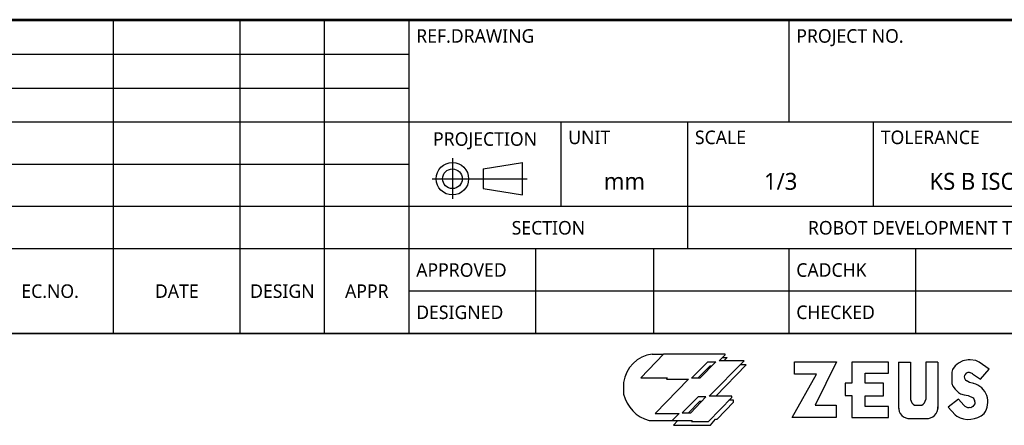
# Model space of a CAD drawing. Header units: millimetres. Extents: x 12 to 2508, y 25 to 1770.
# Tile 11 of 57: x 1797 to 2146, y 27 to 171. Entities that reach past the tile are written whole.
import ezdxf

# ---------------------------------------------------------------- set-up
doc = ezdxf.new("R2010")
doc.units = ezdxf.units.MM
doc.styles.add('TEXTSTYLE_6', font='malgun.ttf')

# ---------------------------------------------------------------- blocks, each defined once
blk = doc.blocks.new('TABLE_BL0', base_point=(732.5, 38.56))
at = {"color": 134}
for p, q in [((820, 57.13), (645, 57.13)), ((645, 20), (645, 57.13)), ((820, 20), (820, 57.13)), ((820, 57), (645, 57)), ((690, 45), (690, 57)), ((735, 20), (735, 57)), ((820, 45), (645, 45)), ((663, 35), (663, 45)), ((678, 30), (678, 45)), ((700, 35), (700, 45)), ((820, 35), (645, 35)), ((798, 20), (798, 35)), ((735, 30), (645, 30)), ((660, 20), (660, 30)), ((674, 20), (674, 30)), ((690, 20), (690, 30)), ((705, 20), (705, 30)), ((719, 20), (719, 30)), ((735, 25), (645, 25)), ((820, 20), (645, 20))]:
    blk.add_line(p, q, dxfattribs=at)
at = {"color": 134, "line_spacing_factor": 0.9, "style": 'TEXTSTYLE_6'}
for s, insert, char_height, width, attachment_point in [('REF.DRAWING', (645.85, 56), 1.6, 14.4948, 1), ('PROJECT NO.', (690.85, 56), 1.6, 13.5763, 1), ('TITLE', (735.85, 56), 1.6, 5.1852, 1), ('PROJECTION', (654, 43.8), 1.6, 12.9067, 2), ('UNIT', (663.85, 44), 1.6, 5.043, 1), ('SCALE', (678.85, 44), 1.6, 6.2993, 1), ('TOLERANCE', (700.85, 44), 1.6, 12.2015, 1), ('NAME', (735.85, 44), 1.6, 6.3526, 1), ('mm', (670.5, 39), 2, 4.8889, 2), ('1/3', (689, 39), 2, 4.163, 2), ('KS B ISO 2768-mk ', (717.5, 39), 2, 24.2148, 2), ('DRAWING NO.', (735.85, 34), 1.6, 15.0815, 1), ('SHEET NO.', (798.85, 34), 1.6, 10.9926, 1), ('SECTION', (661.5, 33.3), 1.6, 8.9719, 2), ('ROBOT DEVELOPMENT TEAM', (706.5, 33.3), 1.6, 30.1096, 2), ('APPROVED', (645.85, 28.3), 1.6, 11.2296, 1), ('CADCHK', (690.85, 28.3), 1.6, 8.8, 1), ('ZRA_0501N', (766.5, 26.5), 3, 21.8778, 2), ('1-1', (809, 26), 2, 4.2074, 2), ('DESIGNED', (645.85, 23.3), 1.6, 10.5541, 1), ('CHECKED', (690.85, 23.3), 1.6, 9.6356, 1)]:
    blk.add_mtext(s, dxfattribs=dict(at, insert=insert, char_height=char_height, width=width, attachment_point=attachment_point))
blk = doc.blocks.new('TABLE_BL1', base_point=(587.5, 38.56))
at = {"color": 134}
for p, q in [((645, 57.13), (530, 57.13)), ((530, 20), (530, 57.13)), ((645, 20), (645, 57.13)), ((645, 57), (530, 57)), ((540, 20), (540, 57)), ((550, 20), (550, 57)), ((595, 20), (595, 57)), ((610, 20), (610, 57)), ((625, 20), (625, 57)), ((635, 20), (635, 57)), ((645, 53), (530, 53)), ((645, 49), (530, 49)), ((645, 45), (530, 45)), ((645, 40), (530, 40)), ((645, 35), (530, 35)), ((645, 30), (530, 30)), ((645, 20), (530, 20))]:
    blk.add_line(p, q, dxfattribs=at)
at = {"color": 134, "char_height": 1.6, "attachment_point": 2, "line_spacing_factor": 0.9, "style": 'TEXTSTYLE_6'}
for s, insert, width in [('NO.OF\\PREV.', (545, 27), 6.7319), ('SYM.', (535, 25.8), 4.9837), ('DESCRIPTION ', (572.5, 25.8), 14.5719), ('EC.NO.', (602.5, 25.8), 6.9511), ('DATE', (617.5, 25.8), 5.3926), ('DESIGN', (630, 25.8), 7.8104), ('APPR', (640, 25.8), 5.357)]:
    blk.add_mtext(s, dxfattribs=dict(at, insert=insert, width=width))
blk = doc.blocks.new('A_BL2', base_point=(653.37, 38.31))
at = {"color": 134}
for p, q in [((650.14, 40.72), (650.14, 35.91)), ((653.76, 39.46), (658.42, 40.22)), ((658.42, 36.38), (658.42, 40.22)), ((653.76, 39.46), (653.76, 37.14)), ((647.75, 38.3), (658.98, 38.3)), ((653.76, 37.14), (658.42, 36.38))]:
    blk.add_line(p, q, dxfattribs=at)
for radius in [1.92, 1.16]:
    blk.add_circle((650.14, 38.3), radius, dxfattribs=at)

msp = doc.modelspace()

# ---------------------------------------------------------------- linework, layer by layer
at = {"color": 7}
msp.add_line((30, 60), (2460, 60), dxfattribs=at)
at = {"color": 134}
for p, q in [((2025.437, 52.691), (2017.3, 44.182)), ((2021.369, 52.691), (2025.387, 52.638)), ((2047.278, 52.691), (2025.437, 52.691)), ((2047.278, 52.423), (2047.278, 52.691)), ((2035.287, 44.075), (2041.175, 49.908)), ((2043.959, 49.908), (2038.285, 44.075)), ((2041.175, 49.908), (2043.959, 49.908)), ((2041.55, 37.761), (2054.077, 50.229)), ((2045.137, 50.229), (2047.278, 52.423)), ((2054.077, 50.229), (2045.137, 50.229)), ((2046.286, 51.406), (2047.974, 51.406)), ((2047.974, 51.406), (2046.851, 50.229)), ((2071.893, 49.96), (2086.788, 49.96)), ((2071.893, 45.484), (2071.893, 49.96)), ((2086.788, 49.96), (2079.292, 34.488)), ((2105.284, 49.765), (2092.337, 49.765)), ((2092.337, 49.765), (2092.337, 42.37)), ((2105.284, 45.873), (2105.284, 49.765)), ((2108.886, 49.765), (2113.169, 49.765)), ((2108.886, 49.765), (2108.886, 33.386)), ((2113.169, 49.765), (2113.169, 36.531)), ((2122.807, 49.765), (2118.523, 49.765)), ((2118.523, 49.765), (2118.523, 36.531)), ((2122.807, 49.765), (2122.807, 33.386)), ((2130.128, 49.456), (2128.969, 48.516)), ((2131.664, 50.239), (2130.128, 49.456)), ((2133.576, 50.584), (2131.664, 50.239)), ((2134.297, 50.584), (2133.576, 50.584)), ((2136.335, 50.333), (2134.297, 50.584)), ((2136.806, 50.184), (2136.335, 50.333)), ((2137.525, 49.801), (2136.806, 50.184)), ((2141.08, 47.288), (2137.525, 49.801)), ((2041.818, 48.356), (2037.579, 44.075)), ((2042.45, 48.356), (2041.818, 48.356)), ((2043.974, 37.761), (2054.773, 48.838)), ((2054.773, 48.838), (2052.679, 48.838)), ((2071.115, 30.206), (2079.779, 45.484)), ((2079.779, 45.484), (2071.893, 45.484)), ((2097.009, 45.873), (2105.284, 45.873)), ((2097.009, 42.37), (2097.009, 45.873)), ((2128.091, 47.232), (2127.809, 46.261)), ((2127.809, 46.261), (2127.809, 42.251)), ((2128.969, 48.516), (2128.091, 47.232)), ((2132.597, 45.427), (2132.893, 45.723)), ((2135.084, 45.699), (2138.039, 43.815)), ((2138.039, 43.815), (2141.08, 47.288)), ((2011.197, 42.602), (2011.197, 38.403)), ((2017.3, 44.182), (2026.722, 44.182)), ((2034.216, 43.754), (2022.439, 31.554)), ((2026.722, 44.182), (2026.401, 43.754)), ((2026.401, 43.754), (2034.216, 43.754)), ((2038.285, 44.075), (2035.287, 44.075)), ((2092.337, 42.37), (2089.903, 42.37)), ((2089.903, 42.37), (2089.903, 37.991)), ((2103.532, 42.37), (2097.009, 42.37)), ((2103.532, 37.894), (2103.532, 42.37)), ((2127.809, 42.251), (2128.154, 41.217)), ((2134.077, 42.627), (2132.942, 43.229)), ((2135.639, 42.201), (2134.077, 42.627)), ((2128.154, 41.217), (2128.938, 40.184)), ((2128.938, 40.184), (2130.222, 38.993)), ((2130.222, 38.993), (2130.881, 38.586)), ((2130.881, 38.586), (2132.134, 38.241)), ((2037.696, 37.494), (2031.968, 31.768)), ((2038.178, 35.888), (2034.226, 31.768)), ((2035.126, 31.768), (2040.426, 37.494)), ((2040.426, 37.494), (2037.696, 37.494)), ((2038.94, 35.888), (2038.178, 35.888)), ((2041.336, 28.718), (2049.634, 37.28)), ((2049.634, 37.761), (2041.55, 37.761)), ((2044.495, 29.574), (2050.276, 35.621)), ((2050.276, 36.263), (2048.648, 36.263)), ((2049.634, 37.28), (2049.634, 37.761)), ((2050.276, 35.621), (2050.276, 36.263)), ((2089.903, 37.991), (2092.337, 37.991)), ((2092.337, 37.991), (2092.337, 30.206)), ((2097.009, 37.894), (2103.532, 37.894)), ((2097.009, 34.099), (2097.009, 37.894)), ((2130.124, 36.6), (2126.462, 33.772)), ((2132.061, 34.519), (2130.124, 36.6)), ((2132.134, 38.241), (2133.607, 37.928)), ((2133.607, 37.928), (2135.348, 37.182)), ((2135.989, 34.983), (2135.205, 34.106)), ((2135.348, 37.182), (2135.606, 36.766)), ((2135.606, 36.766), (2135.764, 36.54)), ((2136.009, 35.727), (2135.989, 34.983)), ((2022.439, 31.554), (2030.951, 31.554)), ((2030.951, 31.554), (2028.435, 29.039)), ((2031.968, 31.768), (2035.126, 31.768)), ((2079.292, 34.488), (2086.69, 34.488)), ((2086.69, 34.488), (2086.69, 30.206)), ((2105.284, 34.099), (2097.009, 34.099)), ((2105.284, 30.206), (2105.284, 34.099)), ((2114.532, 34.488), (2117.161, 34.488)), ((2126.462, 33.772), (2128.947, 31.102)), ((2134.516, 33.636), (2133.943, 33.658)), ((2135.205, 34.106), (2134.516, 33.636)), ((2020.244, 29.039), (2035.608, 29.039)), ((2030.47, 29.039), (2028.917, 27.38)), ((2035.608, 29.039), (2035.341, 28.718)), ((2035.341, 28.718), (2041.336, 28.718)), ((2042.032, 27.38), (2043.852, 29.574)), ((2043.852, 29.574), (2044.495, 29.574)), ((2086.69, 30.206), (2071.115, 30.206)), ((2092.337, 30.206), (2105.284, 30.206)), ((2113.048, 29.817), (2118.645, 29.817)), ((2128.947, 31.102), (2129.517, 30.637)), ((2028.917, 27.38), (2042.032, 27.38))]:
    msp.add_line(p, q, dxfattribs=at)
for centre, radius, start, end in [((2022.965, 40.909), 11.889, 97.71868, 171.81467), ((2133.854, 44.754), 1.365, 72.29606, 134.73032), ((2133.333, 42.794), 3.391, 56.06187, 76.24254), ((2133.545, 44.47), 1.347, 134.74062, 219.1909), ((2134.191, 45.082), 2.235, 220.88185, 236.01823), ((2133.798, 35.65), 6.805, 323.58635, 75.19713), ((2023.78, 41.507), 12.959, 193.85604, 254.1695), ((2115.895, 36.873), 2.747, 187.14569, 240.25657), ((2115.798, 36.873), 2.747, 299.74343, 352.85431), ((2134.637, 35.758), 1.371, 358.24839, 34.75986), ((2112.719, 33.645), 3.842, 176.13465, 274.90829), ((2118.974, 33.645), 3.842, 265.09171, 3.86535), ((2133.738, 37.716), 8.242, 239.20005, 312.20086), ((2134.082, 36.448), 2.794, 222.20895, 267.14673)]:
    msp.add_arc(centre, radius, start, end, dxfattribs=at)

# ---------------------------------------------------------------- block references
at = {"xscale": 3, "yscale": 3, "zscale": 3}
for name, p in [('TABLE_BL1', (1762.5, 115.688)), ('TABLE_BL0', (2197.5, 115.688)), ('A_BL2', (1960.102, 114.933))]:
    msp.add_blockref(name, p, dxfattribs=at)

doc.saveas('drawing.dxf')
